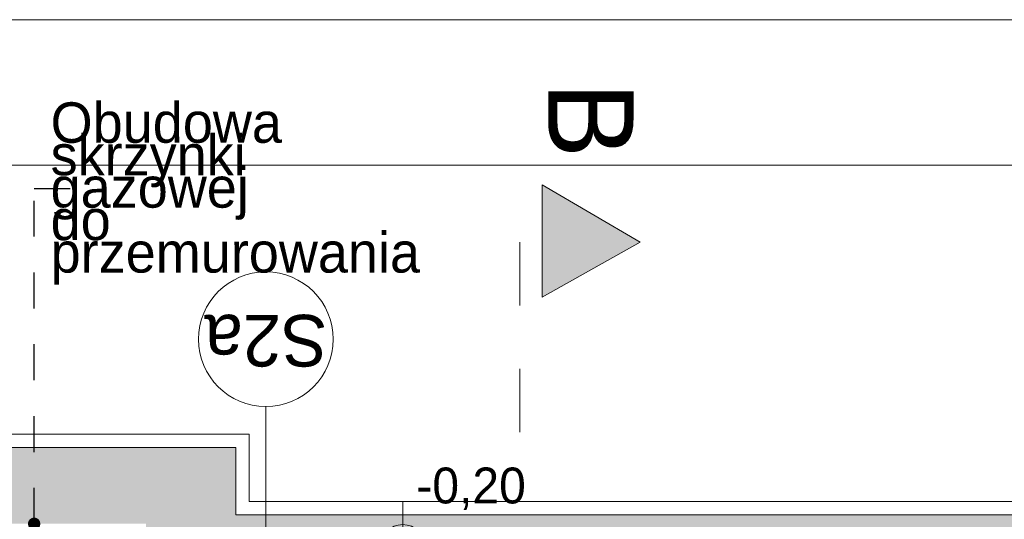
# Model space of a CAD drawing. Extents: x -547885 to -186295, y -25370 to 156194.
# Tile 158 of 256: x -497521 to -493135, y 45468 to 47694. Entities that reach past the tile are written whole.
import ezdxf

# ---------------------------------------------------------------- set-up
doc = ezdxf.new("R2010")
doc.units = 0
doc.header["$MEASUREMENT"] = 0
doc.linetypes.add('Dashed', pattern=[564.444447, 282.222223, -282.222223])
doc.linetypes.add('Przerywana', pattern=[320, 160, -160])
doc.layers.add('Arch okna_Nr_Pióra__82', color=7, linetype='Continuous', lineweight=20, true_color=0xaaaaaa)
for name, color, linetype in [('Arch opisy', 7, 'Continuous'), ('INWENT RZĘDNE', 7, 'Continuous'), ('INWENT WYMIARY', 7, 'Continuous')]:
    doc.layers.add(name, color=color, linetype=linetype)
for name, color, linetype, lineweight in [('Arch opisy_Nr_Pióra__1', 7, 'Continuous', 25), ('Arch opisy_Nr_Pióra__21', 7, 'Continuous', 9), ('ARCH TABELA_Nr_Pióra__21', 7, 'Continuous', 9), ('Arch teren_Nr_Pióra__5', 7, 'Continuous', 13), ('INWENT OPISY_Nr_Pióra__21', 7, 'Continuous', 9), ('INWENT OPISY_Nr_Pióra__41', 7, 'Continuous', 15), ('INWENT RZĘDNE_Nr_Pióra__21', 7, 'Continuous', 9), ('INWENT WYMIARY_Nr_Pióra__21', 7, 'Continuous', 9)]:
    doc.layers.add(name, color=color, linetype=linetype, lineweight=lineweight)
doc.styles.add('GENERATED_STYLE_2', font='txt')
doc.styles.add('GENERATED_STYLE_4', font='txt')
doc.styles.add('GENERATED_STYLE_5', font='txt')
doc.styles.add('GENERATED_STYLE_7', font='txt')
doc.dimstyles.new('GENERATED_STYLE__13', dxfattribs={"dimtxt": 0.18, "dimasz": 109.44, "dimexe": 0.18, "dimexo": 0.0625, "dimgap": 0.09, "dimtad": 0, "dimtih": 1, "dimtoh": 1, "dimdec": 4, "dimzin": 0, "dimdsep": 46, "dimcen": 0.09, "dimadec": 0, "dimazin": 0, "dimtfac": 1, "dimtdec": 4, "dimtmove": 0, "dimatfit": 3, "dimldrblk": 'ARROWHEAD_11', "dimfxl": 0, "dimtolj": 1, "dimtzin": 0, "dimarcsym": 0})
doc.dimstyles.new('GENERATED_STYLE__5', dxfattribs={"dimtxt": 160.000002, "dimasz": 114, "dimexe": 0.18, "dimexo": 0, "dimgap": 0.09, "dimtad": 1, "dimtih": 1, "dimtoh": 1, "dimdec": 0, "dimlfac": 0.1, "dimzin": 0, "dimdsep": 46, "dimtxsty": 'GENERATED_STYLE_2', "dimblk": 'ARROWHEAD_2', "dimblk1": 'ARROWHEAD_2', "dimblk2": 'ARROWHEAD_2', "dimcen": 0.09, "dimclrd": 7, "dimclre": 7, "dimclrt": 7, "dimazin": 0, "dimtfac": 1, "dimtdec": 4, "dimtmove": 0, "dimatfit": 3, "dimfxl": 0, "dimtolj": 1, "dimtzin": 0, "dimarcsym": 0})

# ---------------------------------------------------------------- blocks, each defined once
blk = doc.blocks.new('*D652')
at = {"layer": 'INWENT WYMIARY_Nr_Pióra__21', "linetype": 'Continuous'}
for p, q in [((-509898.3, 46932.8), (-509898.3, 47157.8)), ((-471873.3, 46932.8), (-471873.3, 47157.8)), ((-509855, 47120.3), (-509941.6, 46970.3)), ((-471916.6, 46970.3), (-471830, 47120.3)), ((-509971.7, 47045.3), (-509898.3, 47045.3)), ((-509898.3, 47045.3), (-471873.3, 47045.3)), ((-471873.3, 47045.3), (-471800, 47045.3))]:
    blk.add_line(p, q, dxfattribs=at)
at = {"layer": 'INWENT WYMIARY_Nr_Pióra__21', "insert": (-491116.2, 47077.3), "char_height": 160, "attachment_point": 7, "style": 'GENERATED_STYLE_2'}
blk.add_mtext('{3\xa0803}', dxfattribs=at)
blk = doc.blocks.new('ARROWHEAD_2')
at = {"color": 0, "linetype": 'Continuous', "lineweight": 0}
for p, q in [((-0.378, -0.655), (0.378, 0.655)), ((0, 0), (-1, 0))]:
    blk.add_line(p, q, dxfattribs=at)
blk = doc.blocks.new('Koty wysokościowe_24', base_point=(-495814.3, 45344.3))
at = {"layer": 'INWENT RZĘDNE_Nr_Pióra__21', "linetype": 'Continuous'}
for points in [[(-495814.3, 45344.3), (-495714.3, 45344.3), (-495721.9, 45382.6), (-495743.6, 45415), (-495776, 45436.7), (-495814.3, 45444.3)], [(-495814.3, 45344.3), (-495914.3, 45344.3), (-495906.7, 45306), (-495885, 45273.6), (-495852.6, 45251.9), (-495814.3, 45244.3)]]:
    blk.add_hatch(color=256, dxfattribs=at).paths.add_polyline_path(points, flags=0)
for p, q in [((-495814.3, 45144.3), (-495814.3, 45544.3)), ((-496014.3, 45344.3), (-495614.3, 45344.3))]:
    blk.add_line(p, q, dxfattribs=at)
blk.add_circle((-495814.3, 45344.3), 100, dxfattribs=at)
at = {"layer": 'INWENT RZĘDNE_Nr_Pióra__21', "insert": (-495753.7, 45508.6), "char_height": 160, "attachment_point": 7, "style": 'GENERATED_STYLE_4'}
blk.add_mtext('{-0,20}', dxfattribs=at)
blk = doc.blocks.new('ARROWHEAD_11')
at = {"color": 0, "linetype": 'Continuous', "lineweight": 0}
blk.add_line((0, 0), (-1, 0), dxfattribs=at)
at = {"color": 0, "linetype": 'Continuous', "lineweight": 0, "const_width": 0.25, "flags": 128}
blk.add_lwpolyline([(-0.125, 0, 1), (0.125, 0, 1)], format="xyb", close=True, dxfattribs=at)
blk = doc.blocks.new('Linia_49', base_point=(-496424, 45147.6))
at = {"layer": 'Arch opisy_Nr_Pióra__21', "linetype": 'Continuous'}
blk.add_line((-496424, 45147.6), (-496424, 45970.2), dxfattribs=at)
blk.add_circle((-496424, 46270.2), 300, dxfattribs=at)

msp = doc.modelspace()

# ---------------------------------------------------------------- hatches: boundary and pattern name
at = {"layer": 'Arch okna_Nr_Pióra__82', "linetype": 'Continuous'}
h = msp.add_hatch(dxfattribs=at)
h.set_pattern_fill('Render', color=256, style=0, pattern_type=2)
h.set_pattern_definition([(45, (0, 350), (-111.36932, 111.36932), [0, -105, 0, -157.5]), (110, (350, 350), (148.00159, 53.868173), [0, -77, 0, -133])])
h.paths.add_polyline_path([(-489203.3, 45487.6), (-496558.3, 45487.6), (-496558.3, 45787.6), (-498488.3, 45787.6), (-498488.3, 45487.6), (-502208.3, 45487.6), (-502208.3, 45147.6), (-498088.3, 45147.6), (-498088.3, 45447.6), (-496958.3, 45447.6), (-496958.3, 45147.6), (-489203.3, 45147.6)], flags=0)
at = {"layer": 'INWENT OPISY_Nr_Pióra__21', "linetype": 'Continuous'}
msp.add_hatch(color=256, dxfattribs=at).paths.add_polyline_path([(-494757.1, 46702.6), (-495193.3, 46458.3), (-495193.3, 46958.3)], flags=0)

# ---------------------------------------------------------------- linework, layer by layer
at = {"layer": 'ARCH TABELA_Nr_Pióra__21', "linetype": 'Continuous'}
msp.add_line((-510973.3, 47694.2), (-470223.3, 47694.2), dxfattribs=at)
at = {"layer": 'Arch teren_Nr_Pióra__5', "linetype": 'Continuous'}
for p, q in [((-498548.3, 45847.6), (-496498.3, 45847.6)), ((-496498.3, 45547.6), (-496498.3, 45847.6)), ((-498488.3, 45787.6), (-496558.3, 45787.6)), ((-496558.3, 45487.6), (-496558.3, 45787.6)), ((-496498.3, 45547.6), (-489203.3, 45547.6)), ((-496558.3, 45487.6), (-489203.3, 45487.6))]:
    msp.add_line(p, q, dxfattribs=at)
at = {"layer": 'INWENT OPISY_Nr_Pióra__41', "linetype": 'Continuous'}
for p, q in [((-495193.3, 46458.3), (-495193.3, 46958.3)), ((-494757.1, 46702.6), (-495193.3, 46958.3)), ((-495193.3, 46458.3), (-494757.1, 46702.6))]:
    msp.add_line(p, q, dxfattribs=at)
at = {"layer": 'INWENT OPISY_Nr_Pióra__41', "linetype": 'Dashed'}
msp.add_line((-495293.3, 46702.6), (-495293.3, 45602.6), dxfattribs=at)

# ---------------------------------------------------------------- block references
at = {"layer": 'Arch opisy', "linetype": 'Continuous'}
msp.add_blockref('Linia_49', (-496424, 45147.6), dxfattribs=at)
at = {"layer": 'INWENT RZĘDNE'}
msp.add_blockref('Koty wysokościowe_24', (-495814.3, 45344.3), dxfattribs=at)

# ---------------------------------------------------------------- texts
at = {"layer": 'Arch opisy_Nr_Pióra__1', "linetype": 'Continuous', "insert": (-496424, 46148.8), "char_height": 230, "attachment_point": 2, "rotation": 180, "style": 'GENERATED_STYLE_7'}
msp.add_mtext('{S2a}', dxfattribs=at)
at = {"layer": 'Arch opisy_Nr_Pióra__21', "linetype": 'Continuous', "insert": (-497382.8, 46919.3), "char_height": 180, "width": 1707.68, "attachment_point": 4, "line_spacing_factor": 0.482008, "style": 'GENERATED_STYLE_5'}
msp.add_mtext('{Obudowa skrzynki\\Pgazowej \\Pdo przemurowania}', dxfattribs=at)
at = {"layer": 'INWENT OPISY_Nr_Pióra__21', "linetype": 'Continuous', "insert": (-494786.3, 47247), "char_height": 380, "attachment_point": 2, "rotation": 270, "style": 'GENERATED_STYLE_7'}
msp.add_mtext('{B}', dxfattribs=at)

# ---------------------------------------------------------------- dimensions: what is measured, and where the dimension line sits
at = {"layer": 'INWENT WYMIARY', "linetype": 'Continuous'}
dim = msp.add_linear_dim(base=(-509898.3276, 47045.2825), p1=(-509898.3276, 34625.6987), p2=(-471873.3243, 33972.4433), dimstyle='GENERATED_STYLE__5', dxfattribs=at)
dim.commit()
dim.dimension.update_dxf_attribs({"geometry": '*D652', "text_midpoint": (-490842.6723, 47157.2825)})

# ---------------------------------------------------------------- leaders
at = {"layer": 'Arch opisy_Nr_Pióra__21', "linetype": 'Przerywana', "annotation_type": 0, "has_hookline": 1, "hookline_direction": 1, "text_width": 1945.7}
msp.add_leader([(-497456.1, 45447.6), (-497456.1, 46942), (-497216.7, 46942)], dimstyle='GENERATED_STYLE__13', dxfattribs=at)

doc.saveas('drawing.dxf')
